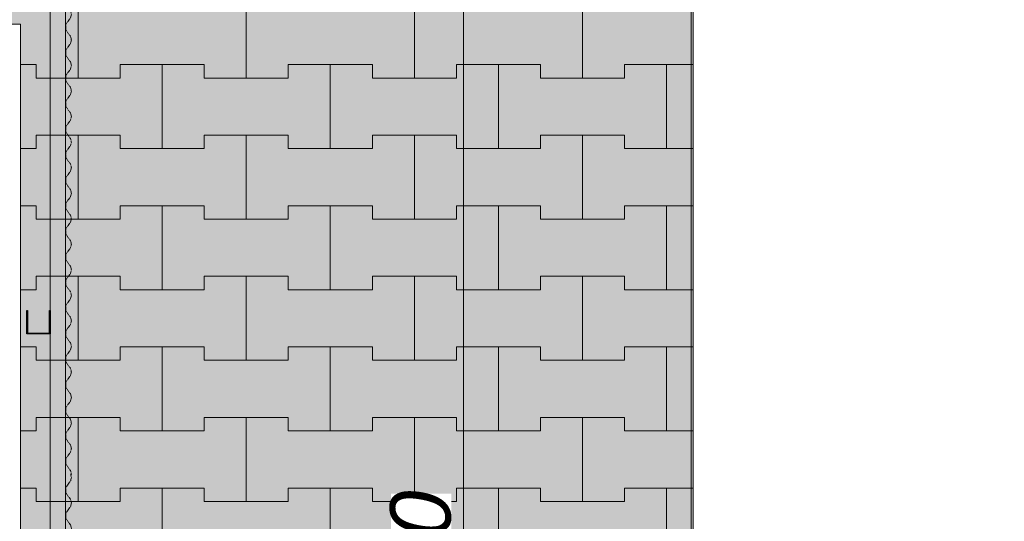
# Model space of a CAD drawing. Header units: centimetres. Extents: x -520 to 22173, y -1503 to 4054.
# Tile 58 of 82: x 9969 to 10261, y 2660 to 2809. Entities that reach past the tile are written whole.
import ezdxf

# ---------------------------------------------------------------- set-up
doc = ezdxf.new("R2010")
doc.units = ezdxf.units.CM
doc.header["$LTSCALE"] = 0.1
doc.header["$MEASUREMENT"] = 0
for name, pattern in [('11108-COL-C310_XMODEL$0$HIDDEN', [3.75, 2.5, -1.25]), ('Krawędzie ukryte', [270, 200, -70]), ('Wipeout_Contour', [1000, 0, -1000])]:
    doc.linetypes.add(name, pattern=pattern)
for name, color, linetype in [('0_Teren', 7, 'Continuous'), ('2_belki.K_IR', 7, 'Continuous'), ('2_słupy.K_IR', 7, 'Continuous'), ('2_ściana dekoracyjna.K_IR', 7, 'Continuous'), ('5_wymiary.K_IR', 7, 'Continuous')]:
    doc.layers.add(name, color=color, linetype=linetype)
doc.styles.add('GENERATED_STYLE_2', font='txt')
doc.dimstyles.new('GENERATED_STYLE__3', dxfattribs={"dimtxt": 18, "dimasz": 9.178744, "dimexe": 0.18, "dimexo": 2, "dimgap": 0.09, "dimtad": 1, "dimdec": 0, "dimzin": 0, "dimdsep": 46, "dimtxsty": 'GENERATED_STYLE_2', "dimblk": 'ARROWHEAD_2', "dimblk1": 'ARROWHEAD_2', "dimblk2": 'ARROWHEAD_2', "dimcen": 0.09, "dimclrd": 1, "dimclre": 1, "dimclrt": 1, "dimadec": 1, "dimazin": 0, "dimtfac": 1, "dimtdec": 4, "dimtmove": 0, "dimatfit": 3, "dimfxl": 1, "dimtolj": 1, "dimtzin": 0, "dimarcsym": 0})

# ---------------------------------------------------------------- blocks, each defined once
blk = doc.blocks.new('*X149', base_point=(8385.93, 775.43))
at = {"layer": '0_Teren', "color": 253, "linetype": 'Continuous', "lineweight": 0, "true_color": 0x9f9f9f}
for p, q in [((9985.93, 2791.43), (9985.93, 2816.43)), ((9985.93, 2816.43), (9985.93, 2791.43)), ((10035.93, 2791.43), (10035.93, 2816.43)), ((10035.93, 2816.43), (10035.93, 2791.43)), ((10085.93, 2791.43), (10085.93, 2816.43)), ((10085.93, 2816.43), (10085.93, 2791.43)), ((10135.93, 2791.43), (10135.93, 2816.43)), ((10135.93, 2816.43), (10135.93, 2791.43)), ((9968.8, 2795.43), (9973.43, 2795.43)), ((9968.8, 2795.43), (9973.43, 2795.43)), ((9973.43, 2795.43), (9973.43, 2791.43)), ((9973.43, 2791.43), (9973.43, 2795.43)), ((9998.43, 2791.43), (9998.43, 2795.43)), ((9998.43, 2795.43), (9998.43, 2791.43)), ((9998.43, 2795.43), (10010.93, 2795.43)), ((9998.43, 2795.43), (10023.43, 2795.43)), ((10010.93, 2795.43), (10023.43, 2795.43)), ((10010.93, 2770.43), (10010.93, 2795.43)), ((10010.93, 2795.43), (10010.93, 2770.43)), ((10023.43, 2795.43), (10023.43, 2791.43)), ((10023.43, 2791.43), (10023.43, 2795.43)), ((10048.43, 2791.43), (10048.43, 2795.43)), ((10048.43, 2795.43), (10048.43, 2791.43)), ((10048.43, 2795.43), (10060.93, 2795.43)), ((10048.43, 2795.43), (10073.43, 2795.43)), ((10060.93, 2795.43), (10073.43, 2795.43)), ((10060.93, 2770.43), (10060.93, 2795.43)), ((10060.93, 2795.43), (10060.93, 2770.43)), ((10073.43, 2795.43), (10073.43, 2791.43)), ((10073.43, 2791.43), (10073.43, 2795.43)), ((10098.43, 2791.43), (10098.43, 2795.43)), ((10098.43, 2795.43), (10098.43, 2791.43)), ((10098.43, 2795.43), (10110.93, 2795.43)), ((10098.43, 2795.43), (10123.43, 2795.43)), ((10110.93, 2795.43), (10123.43, 2795.43)), ((10110.93, 2770.43), (10110.93, 2795.43)), ((10110.93, 2795.43), (10110.93, 2770.43)), ((10123.43, 2795.43), (10123.43, 2791.43)), ((10123.43, 2791.43), (10123.43, 2795.43)), ((10148.43, 2791.43), (10148.43, 2795.43)), ((10148.43, 2795.43), (10148.43, 2791.43)), ((10148.43, 2795.43), (10160.93, 2795.43)), ((10148.43, 2795.43), (10168.8, 2795.43)), ((10160.93, 2795.43), (10168.8, 2795.43)), ((10160.93, 2770.43), (10160.93, 2795.43)), ((10160.93, 2795.43), (10160.93, 2770.43)), ((9973.43, 2791.43), (9985.93, 2791.43)), ((9973.43, 2791.43), (9998.43, 2791.43)), ((9985.93, 2791.43), (9998.43, 2791.43)), ((10023.43, 2791.43), (10035.93, 2791.43)), ((10023.43, 2791.43), (10048.43, 2791.43)), ((10035.93, 2791.43), (10048.43, 2791.43)), ((10073.43, 2791.43), (10085.93, 2791.43)), ((10073.43, 2791.43), (10098.43, 2791.43)), ((10085.93, 2791.43), (10098.43, 2791.43)), ((10123.43, 2791.43), (10135.93, 2791.43)), ((10123.43, 2791.43), (10148.43, 2791.43)), ((10135.93, 2791.43), (10148.43, 2791.43)), ((9973.43, 2770.43), (9973.43, 2774.43)), ((9973.43, 2774.43), (9973.43, 2770.43)), ((9973.43, 2774.43), (9985.93, 2774.43)), ((9973.43, 2774.43), (9998.43, 2774.43)), ((9985.93, 2774.43), (9998.43, 2774.43)), ((9985.93, 2749.43), (9985.93, 2774.43)), ((9985.93, 2774.43), (9985.93, 2749.43)), ((9998.43, 2774.43), (9998.43, 2770.43)), ((9998.43, 2770.43), (9998.43, 2774.43)), ((10023.43, 2770.43), (10023.43, 2774.43)), ((10023.43, 2774.43), (10023.43, 2770.43)), ((10023.43, 2774.43), (10035.93, 2774.43)), ((10023.43, 2774.43), (10048.43, 2774.43)), ((10035.93, 2774.43), (10048.43, 2774.43)), ((10035.93, 2749.43), (10035.93, 2774.43)), ((10035.93, 2774.43), (10035.93, 2749.43)), ((10048.43, 2774.43), (10048.43, 2770.43)), ((10048.43, 2770.43), (10048.43, 2774.43)), ((10073.43, 2770.43), (10073.43, 2774.43)), ((10073.43, 2774.43), (10073.43, 2770.43)), ((10073.43, 2774.43), (10085.93, 2774.43)), ((10073.43, 2774.43), (10098.43, 2774.43)), ((10085.93, 2774.43), (10098.43, 2774.43)), ((10085.93, 2749.43), (10085.93, 2774.43)), ((10085.93, 2774.43), (10085.93, 2749.43)), ((10098.43, 2774.43), (10098.43, 2770.43)), ((10098.43, 2770.43), (10098.43, 2774.43)), ((10123.43, 2770.43), (10123.43, 2774.43)), ((10123.43, 2774.43), (10123.43, 2770.43)), ((10123.43, 2774.43), (10135.93, 2774.43)), ((10123.43, 2774.43), (10148.43, 2774.43)), ((10135.93, 2774.43), (10148.43, 2774.43)), ((10135.93, 2749.43), (10135.93, 2774.43)), ((10135.93, 2774.43), (10135.93, 2749.43)), ((10148.43, 2774.43), (10148.43, 2770.43)), ((10148.43, 2770.43), (10148.43, 2774.43)), ((9968.8, 2770.43), (9973.43, 2770.43)), ((9968.8, 2770.43), (9973.43, 2770.43)), ((9998.43, 2770.43), (10010.93, 2770.43)), ((9998.43, 2770.43), (10023.43, 2770.43)), ((10010.93, 2770.43), (10023.43, 2770.43)), ((10048.43, 2770.43), (10060.93, 2770.43)), ((10048.43, 2770.43), (10073.43, 2770.43)), ((10060.93, 2770.43), (10073.43, 2770.43)), ((10098.43, 2770.43), (10110.93, 2770.43)), ((10098.43, 2770.43), (10123.43, 2770.43)), ((10110.93, 2770.43), (10123.43, 2770.43)), ((10148.43, 2770.43), (10160.93, 2770.43)), ((10148.43, 2770.43), (10168.8, 2770.43)), ((10160.93, 2770.43), (10168.8, 2770.43)), ((9968.8, 2753.43), (9973.43, 2753.43)), ((9968.8, 2753.43), (9973.43, 2753.43)), ((9973.43, 2753.43), (9973.43, 2749.43)), ((9973.43, 2749.43), (9973.43, 2753.43)), ((9998.43, 2749.43), (9998.43, 2753.43)), ((9998.43, 2753.43), (9998.43, 2749.43)), ((9998.43, 2753.43), (10010.93, 2753.43)), ((9998.43, 2753.43), (10023.43, 2753.43)), ((10010.93, 2753.43), (10023.43, 2753.43)), ((10010.93, 2728.43), (10010.93, 2753.43)), ((10010.93, 2753.43), (10010.93, 2728.43)), ((10023.43, 2753.43), (10023.43, 2749.43)), ((10023.43, 2749.43), (10023.43, 2753.43)), ((10048.43, 2749.43), (10048.43, 2753.43)), ((10048.43, 2753.43), (10048.43, 2749.43)), ((10048.43, 2753.43), (10060.93, 2753.43)), ((10048.43, 2753.43), (10073.43, 2753.43)), ((10060.93, 2753.43), (10073.43, 2753.43)), ((10060.93, 2728.43), (10060.93, 2753.43)), ((10060.93, 2753.43), (10060.93, 2728.43)), ((10073.43, 2753.43), (10073.43, 2749.43)), ((10073.43, 2749.43), (10073.43, 2753.43)), ((10098.43, 2749.43), (10098.43, 2753.43)), ((10098.43, 2753.43), (10098.43, 2749.43)), ((10098.43, 2753.43), (10110.93, 2753.43)), ((10098.43, 2753.43), (10123.43, 2753.43)), ((10110.93, 2753.43), (10123.43, 2753.43)), ((10110.93, 2728.43), (10110.93, 2753.43)), ((10110.93, 2753.43), (10110.93, 2728.43)), ((10123.43, 2753.43), (10123.43, 2749.43)), ((10123.43, 2749.43), (10123.43, 2753.43)), ((10148.43, 2749.43), (10148.43, 2753.43)), ((10148.43, 2753.43), (10148.43, 2749.43)), ((10148.43, 2753.43), (10160.93, 2753.43)), ((10148.43, 2753.43), (10168.8, 2753.43)), ((10160.93, 2753.43), (10168.8, 2753.43)), ((10160.93, 2728.43), (10160.93, 2753.43)), ((10160.93, 2753.43), (10160.93, 2728.43)), ((9973.43, 2749.43), (9985.93, 2749.43)), ((9973.43, 2749.43), (9998.43, 2749.43)), ((9985.93, 2749.43), (9998.43, 2749.43)), ((10023.43, 2749.43), (10035.93, 2749.43)), ((10023.43, 2749.43), (10048.43, 2749.43)), ((10035.93, 2749.43), (10048.43, 2749.43)), ((10073.43, 2749.43), (10085.93, 2749.43)), ((10073.43, 2749.43), (10098.43, 2749.43)), ((10085.93, 2749.43), (10098.43, 2749.43)), ((10123.43, 2749.43), (10135.93, 2749.43)), ((10123.43, 2749.43), (10148.43, 2749.43)), ((10135.93, 2749.43), (10148.43, 2749.43)), ((9973.43, 2728.43), (9973.43, 2732.43)), ((9973.43, 2732.43), (9973.43, 2728.43)), ((9973.43, 2732.43), (9985.93, 2732.43)), ((9973.43, 2732.43), (9998.43, 2732.43)), ((9985.93, 2732.43), (9998.43, 2732.43)), ((9985.93, 2707.43), (9985.93, 2732.43)), ((9985.93, 2732.43), (9985.93, 2707.43)), ((9998.43, 2732.43), (9998.43, 2728.43)), ((9998.43, 2728.43), (9998.43, 2732.43)), ((10023.43, 2728.43), (10023.43, 2732.43)), ((10023.43, 2732.43), (10023.43, 2728.43)), ((10023.43, 2732.43), (10035.93, 2732.43)), ((10023.43, 2732.43), (10048.43, 2732.43)), ((10035.93, 2732.43), (10048.43, 2732.43)), ((10035.93, 2707.43), (10035.93, 2732.43)), ((10035.93, 2732.43), (10035.93, 2707.43)), ((10048.43, 2732.43), (10048.43, 2728.43)), ((10048.43, 2728.43), (10048.43, 2732.43)), ((10073.43, 2728.43), (10073.43, 2732.43)), ((10073.43, 2732.43), (10073.43, 2728.43)), ((10073.43, 2732.43), (10085.93, 2732.43)), ((10073.43, 2732.43), (10098.43, 2732.43)), ((10085.93, 2732.43), (10098.43, 2732.43)), ((10085.93, 2707.43), (10085.93, 2732.43)), ((10085.93, 2732.43), (10085.93, 2707.43)), ((10098.43, 2732.43), (10098.43, 2728.43)), ((10098.43, 2728.43), (10098.43, 2732.43)), ((10123.43, 2728.43), (10123.43, 2732.43)), ((10123.43, 2732.43), (10123.43, 2728.43)), ((10123.43, 2732.43), (10135.93, 2732.43)), ((10123.43, 2732.43), (10148.43, 2732.43)), ((10135.93, 2732.43), (10148.43, 2732.43)), ((10135.93, 2707.43), (10135.93, 2732.43)), ((10135.93, 2732.43), (10135.93, 2707.43)), ((10148.43, 2732.43), (10148.43, 2728.43)), ((10148.43, 2728.43), (10148.43, 2732.43)), ((9968.8, 2728.43), (9973.43, 2728.43)), ((9968.8, 2728.43), (9973.43, 2728.43)), ((9998.43, 2728.43), (10010.93, 2728.43)), ((9998.43, 2728.43), (10023.43, 2728.43)), ((10010.93, 2728.43), (10023.43, 2728.43)), ((10048.43, 2728.43), (10060.93, 2728.43)), ((10048.43, 2728.43), (10073.43, 2728.43)), ((10060.93, 2728.43), (10073.43, 2728.43)), ((10098.43, 2728.43), (10110.93, 2728.43)), ((10098.43, 2728.43), (10123.43, 2728.43)), ((10110.93, 2728.43), (10123.43, 2728.43)), ((10148.43, 2728.43), (10160.93, 2728.43)), ((10148.43, 2728.43), (10168.8, 2728.43)), ((10160.93, 2728.43), (10168.8, 2728.43)), ((9968.8, 2711.43), (9973.43, 2711.43)), ((9968.8, 2711.43), (9973.43, 2711.43)), ((9973.43, 2711.43), (9973.43, 2707.43)), ((9973.43, 2707.43), (9973.43, 2711.43)), ((9998.43, 2707.43), (9998.43, 2711.43)), ((9998.43, 2711.43), (9998.43, 2707.43)), ((9998.43, 2711.43), (10010.93, 2711.43)), ((9998.43, 2711.43), (10023.43, 2711.43)), ((10010.93, 2711.43), (10023.43, 2711.43)), ((10010.93, 2686.43), (10010.93, 2711.43)), ((10010.93, 2711.43), (10010.93, 2686.43)), ((10023.43, 2711.43), (10023.43, 2707.43)), ((10023.43, 2707.43), (10023.43, 2711.43)), ((10048.43, 2707.43), (10048.43, 2711.43)), ((10048.43, 2711.43), (10048.43, 2707.43)), ((10048.43, 2711.43), (10060.93, 2711.43)), ((10048.43, 2711.43), (10073.43, 2711.43)), ((10060.93, 2711.43), (10073.43, 2711.43)), ((10060.93, 2686.43), (10060.93, 2711.43)), ((10060.93, 2711.43), (10060.93, 2686.43)), ((10073.43, 2711.43), (10073.43, 2707.43)), ((10073.43, 2707.43), (10073.43, 2711.43)), ((10098.43, 2707.43), (10098.43, 2711.43)), ((10098.43, 2711.43), (10098.43, 2707.43)), ((10098.43, 2711.43), (10110.93, 2711.43)), ((10098.43, 2711.43), (10123.43, 2711.43)), ((10110.93, 2711.43), (10123.43, 2711.43)), ((10110.93, 2686.43), (10110.93, 2711.43)), ((10110.93, 2711.43), (10110.93, 2686.43)), ((10123.43, 2711.43), (10123.43, 2707.43)), ((10123.43, 2707.43), (10123.43, 2711.43)), ((10148.43, 2707.43), (10148.43, 2711.43)), ((10148.43, 2711.43), (10148.43, 2707.43)), ((10148.43, 2711.43), (10160.93, 2711.43)), ((10148.43, 2711.43), (10168.8, 2711.43)), ((10160.93, 2711.43), (10168.8, 2711.43)), ((10160.93, 2686.43), (10160.93, 2711.43)), ((10160.93, 2711.43), (10160.93, 2686.43)), ((9973.43, 2707.43), (9985.93, 2707.43)), ((9973.43, 2707.43), (9998.43, 2707.43)), ((9985.93, 2707.43), (9998.43, 2707.43)), ((10023.43, 2707.43), (10035.93, 2707.43)), ((10023.43, 2707.43), (10048.43, 2707.43)), ((10035.93, 2707.43), (10048.43, 2707.43)), ((10073.43, 2707.43), (10085.93, 2707.43)), ((10073.43, 2707.43), (10098.43, 2707.43)), ((10085.93, 2707.43), (10098.43, 2707.43)), ((10123.43, 2707.43), (10135.93, 2707.43)), ((10123.43, 2707.43), (10148.43, 2707.43)), ((10135.93, 2707.43), (10148.43, 2707.43)), ((9973.43, 2686.43), (9973.43, 2690.43)), ((9973.43, 2690.43), (9973.43, 2686.43)), ((9973.43, 2690.43), (9985.93, 2690.43)), ((9973.43, 2690.43), (9998.43, 2690.43)), ((9985.93, 2690.43), (9998.43, 2690.43)), ((9985.93, 2665.43), (9985.93, 2690.43)), ((9985.93, 2690.43), (9985.93, 2665.43)), ((9998.43, 2690.43), (9998.43, 2686.43)), ((9998.43, 2686.43), (9998.43, 2690.43)), ((10023.43, 2686.43), (10023.43, 2690.43)), ((10023.43, 2690.43), (10023.43, 2686.43)), ((10023.43, 2690.43), (10035.93, 2690.43)), ((10023.43, 2690.43), (10048.43, 2690.43)), ((10035.93, 2690.43), (10048.43, 2690.43)), ((10035.93, 2665.43), (10035.93, 2690.43)), ((10035.93, 2690.43), (10035.93, 2665.43)), ((10048.43, 2690.43), (10048.43, 2686.43)), ((10048.43, 2686.43), (10048.43, 2690.43)), ((10073.43, 2686.43), (10073.43, 2690.43)), ((10073.43, 2690.43), (10073.43, 2686.43)), ((10073.43, 2690.43), (10085.93, 2690.43)), ((10073.43, 2690.43), (10098.43, 2690.43)), ((10085.93, 2690.43), (10098.43, 2690.43)), ((10085.93, 2665.43), (10085.93, 2690.43)), ((10085.93, 2690.43), (10085.93, 2665.43)), ((10098.43, 2690.43), (10098.43, 2686.43)), ((10098.43, 2686.43), (10098.43, 2690.43)), ((10123.43, 2686.43), (10123.43, 2690.43)), ((10123.43, 2690.43), (10123.43, 2686.43)), ((10123.43, 2690.43), (10135.93, 2690.43)), ((10123.43, 2690.43), (10148.43, 2690.43)), ((10135.93, 2690.43), (10148.43, 2690.43)), ((10135.93, 2665.43), (10135.93, 2690.43)), ((10135.93, 2690.43), (10135.93, 2665.43)), ((10148.43, 2690.43), (10148.43, 2686.43)), ((10148.43, 2686.43), (10148.43, 2690.43)), ((9968.8, 2686.43), (9973.43, 2686.43)), ((9968.8, 2686.43), (9973.43, 2686.43)), ((9998.43, 2686.43), (10010.93, 2686.43)), ((9998.43, 2686.43), (10023.43, 2686.43)), ((10010.93, 2686.43), (10023.43, 2686.43)), ((10048.43, 2686.43), (10060.93, 2686.43)), ((10048.43, 2686.43), (10073.43, 2686.43)), ((10060.93, 2686.43), (10073.43, 2686.43)), ((10098.43, 2686.43), (10110.93, 2686.43)), ((10098.43, 2686.43), (10123.43, 2686.43)), ((10110.93, 2686.43), (10123.43, 2686.43)), ((10148.43, 2686.43), (10160.93, 2686.43)), ((10148.43, 2686.43), (10168.8, 2686.43)), ((10160.93, 2686.43), (10168.8, 2686.43)), ((9968.8, 2669.43), (9973.43, 2669.43)), ((9968.8, 2669.43), (9973.43, 2669.43)), ((9973.43, 2669.43), (9973.43, 2665.43)), ((9973.43, 2665.43), (9973.43, 2669.43)), ((9998.43, 2665.43), (9998.43, 2669.43)), ((9998.43, 2669.43), (9998.43, 2665.43)), ((9998.43, 2669.43), (10010.93, 2669.43)), ((9998.43, 2669.43), (10023.43, 2669.43)), ((10010.93, 2669.43), (10023.43, 2669.43)), ((10010.93, 2644.43), (10010.93, 2669.43)), ((10010.93, 2669.43), (10010.93, 2644.43)), ((10023.43, 2669.43), (10023.43, 2665.43)), ((10023.43, 2665.43), (10023.43, 2669.43)), ((10048.43, 2665.43), (10048.43, 2669.43)), ((10048.43, 2669.43), (10048.43, 2665.43)), ((10048.43, 2669.43), (10060.93, 2669.43)), ((10048.43, 2669.43), (10073.43, 2669.43)), ((10060.93, 2669.43), (10073.43, 2669.43)), ((10060.93, 2644.43), (10060.93, 2669.43)), ((10060.93, 2669.43), (10060.93, 2644.43)), ((10073.43, 2669.43), (10073.43, 2665.43)), ((10073.43, 2665.43), (10073.43, 2669.43)), ((10098.43, 2665.43), (10098.43, 2669.43)), ((10098.43, 2669.43), (10098.43, 2665.43)), ((10098.43, 2669.43), (10110.93, 2669.43)), ((10098.43, 2669.43), (10123.43, 2669.43)), ((10110.93, 2669.43), (10123.43, 2669.43)), ((10110.93, 2644.43), (10110.93, 2669.43)), ((10110.93, 2669.43), (10110.93, 2644.43)), ((10123.43, 2669.43), (10123.43, 2665.43)), ((10123.43, 2665.43), (10123.43, 2669.43)), ((10148.43, 2665.43), (10148.43, 2669.43)), ((10148.43, 2669.43), (10148.43, 2665.43)), ((10148.43, 2669.43), (10160.93, 2669.43)), ((10148.43, 2669.43), (10168.8, 2669.43)), ((10160.93, 2669.43), (10168.8, 2669.43)), ((10160.93, 2644.43), (10160.93, 2669.43)), ((10160.93, 2669.43), (10160.93, 2644.43)), ((9973.43, 2665.43), (9985.93, 2665.43)), ((9973.43, 2665.43), (9998.43, 2665.43)), ((9985.93, 2665.43), (9998.43, 2665.43)), ((10023.43, 2665.43), (10035.93, 2665.43)), ((10023.43, 2665.43), (10048.43, 2665.43)), ((10035.93, 2665.43), (10048.43, 2665.43)), ((10073.43, 2665.43), (10085.93, 2665.43)), ((10073.43, 2665.43), (10098.43, 2665.43)), ((10085.93, 2665.43), (10098.43, 2665.43)), ((10123.43, 2665.43), (10135.93, 2665.43)), ((10123.43, 2665.43), (10148.43, 2665.43)), ((10135.93, 2665.43), (10148.43, 2665.43))]:
    blk.add_line(p, q, dxfattribs=at)
blk = doc.blocks.new('Strop_2_1', base_point=(9196.62, 3122.49))
at = {"layer": '0_Teren', "linetype": 'Continuous', "lineweight": 0, "true_color": 0xffffff}
blk.add_hatch(color=7, dxfattribs=at).paths.add_polyline_path([(9196.62, 3122.49), (9146.07, 3019.53), (9318.8, 2937.59), (9318.8, 2552.49), (9763.8, 2552.49), (9763.8, 2807.49), (9968.8, 2807.49), (9968.8, 2366.78), (10168.8, 2366.77), (10168.8, 2879.75), (9670.9, 3122.49)])
at = {"layer": '0_Teren', "color": 7, "linetype": 'Continuous', "lineweight": 9, "flags": 128}
blk.add_lwpolyline([(9196.62, 3122.49), (9670.9, 3122.49), (10168.8, 2879.75), (10168.8, 2366.77), (9968.8, 2366.78), (9968.8, 2807.49), (9763.8, 2807.49), (9763.8, 2552.49), (9318.8, 2552.49), (9318.8, 2937.59), (9146.07, 3019.53)], close=True, dxfattribs=at)
at = {"layer": '0_Teren', "color": 7, "linetype": 'Continuous', "lineweight": 9}
blk.add_blockref('*X149', (8385.93, 775.43), dxfattribs=at)
blk = doc.blocks.new('Strop_10_1', base_point=(10168.29, 2879.55))
at = {"layer": '0_Teren', "color": 252, "linetype": 'Continuous', "lineweight": 9, "flags": 128}
blk.add_lwpolyline([(10168.29, 2879.55), (10824.86, 2559.45), (11701.29, 2561), (13867.61, 2577.16), (14530.03, 2582.1), (14530.03, 2367.04), (10209.86, 2367.04), (10168.29, 2367.04)], close=True, dxfattribs=at)
blk = doc.blocks.new('Słup_50_1', base_point=(9977.62, 2718.75))
at = {"color": 254, "linetype": 'Wipeout_Contour', "lineweight": 0, "ltscale": 82704.342043}
blk.add_wipeout([(9970.62, 2722.29), (9970.62, 2715.29), (9977.62, 2715.29), (9977.62, 2722.29), (9977.42, 2722.29), (9977.42, 2715.49), (9970.82, 2715.49), (9970.82, 2722.29)], dxfattribs=at).dxf.layer = '2_słupy.K_IR'
at = {"layer": '2_słupy.K_IR', "linetype": 'Continuous', "lineweight": 0, "true_color": 0x000000}
h = blk.add_hatch(dxfattribs=at)
h.set_pattern_fill('Stal_0001', color=18, style=0, pattern_type=2)
h.set_pattern_definition([(45, (8385.933, 775.433), (-15.9099, 15.9099), []), (45, (8380.63, 780.737), (-15.9099, 15.9099), [])])
h.paths.add_polyline_path([(9970.62, 2722.29), (9970.62, 2715.29), (9977.62, 2715.29), (9977.62, 2722.29), (9977.42, 2722.29), (9977.42, 2715.49), (9970.82, 2715.49), (9970.82, 2722.29)])
at = {"layer": '2_słupy.K_IR', "color": 7, "linetype": 'Continuous', "lineweight": 30, "flags": 128}
blk.add_lwpolyline([(9970.62, 2722.29), (9970.82, 2722.29), (9970.82, 2715.49), (9977.42, 2715.49), (9977.42, 2722.29), (9977.62, 2722.29), (9977.62, 2715.29), (9970.62, 2715.29)], close=True, dxfattribs=at)
blk = doc.blocks.new('Arkusz blachy profilowanej 22_5')
at = {"layer": '2_ściana dekoracyjna.K_IR', "color": 251, "linetype": '11108-COL-C310_XMODEL$0$HIDDEN', "lineweight": 0, "true_color": 0x5f5f5f}
for p, q in [((-0.9, 264.75), (-1.69, 263.56)), ((-1.69, 263.56), (-1.69, 262.14)), ((-0.65, 265.07), (-0.9, 264.75)), ((-1.69, 262.14), (-0.9, 260.95)), ((-0.9, 260.95), (-0.24, 260.1)), ((-0.24, 258), (-0.9, 257.15)), ((-0.24, 260.1), (0, 259.05)), ((0, 259.05), (-0.24, 258)), ((-0.9, 257.15), (-1.69, 255.96)), ((-1.69, 255.96), (-1.69, 254.54)), ((-1.69, 254.54), (-0.9, 253.35)), ((-0.9, 253.35), (-0.24, 252.5)), ((-0.24, 252.5), (0, 251.45)), ((-0.9, 249.55), (-1.69, 248.36)), ((-0.24, 250.4), (-0.9, 249.55)), ((0, 251.45), (-0.24, 250.4)), ((-1.69, 248.36), (-1.69, 246.94)), ((-1.69, 246.94), (-0.9, 245.75)), ((-0.9, 245.75), (-0.24, 244.9)), ((-0.24, 244.9), (0, 243.85)), ((0, 243.85), (-0.24, 242.8)), ((-0.9, 241.95), (-1.69, 240.76)), ((-1.69, 240.76), (-1.69, 239.34)), ((-0.24, 242.8), (-0.9, 241.95)), ((-1.69, 239.34), (-0.9, 238.15)), ((-0.9, 238.15), (-0.24, 237.3)), ((-0.24, 237.3), (0, 236.25)), ((-0.9, 234.35), (-1.69, 233.16)), ((-0.24, 235.2), (-0.9, 234.35)), ((0, 236.25), (-0.24, 235.2)), ((-1.69, 233.16), (-1.69, 231.74)), ((-1.69, 231.74), (-0.9, 230.55)), ((-0.9, 230.55), (-0.24, 229.7)), ((-0.24, 229.7), (0, 228.65)), ((0, 228.65), (-0.24, 227.6)), ((-0.9, 226.75), (-1.69, 225.56)), ((-1.69, 225.56), (-1.69, 224.14)), ((-0.24, 227.6), (-0.9, 226.75)), ((-1.69, 224.14), (-0.9, 222.95)), ((-0.9, 222.95), (-0.24, 222.1)), ((-0.24, 220), (-0.9, 219.15)), ((-0.24, 222.1), (0, 221.05)), ((0, 221.05), (-0.24, 220)), ((-0.9, 219.15), (-1.69, 217.96)), ((-1.69, 217.96), (-1.69, 216.54)), ((-1.69, 216.54), (-0.9, 215.35)), ((-0.9, 215.35), (-0.24, 214.5)), ((-0.24, 214.5), (0, 213.45)), ((-0.9, 211.55), (-1.69, 210.36)), ((-0.24, 212.4), (-0.9, 211.55)), ((0, 213.45), (-0.24, 212.4)), ((-1.69, 210.36), (-1.69, 208.94)), ((-1.69, 208.94), (-0.9, 207.75)), ((-0.9, 207.75), (-0.24, 206.9)), ((-0.24, 206.9), (0, 205.85)), ((0, 205.85), (-0.24, 204.8)), ((-0.9, 203.95), (-1.69, 202.76)), ((-1.69, 202.76), (-1.69, 201.34)), ((-0.24, 204.8), (-0.9, 203.95)), ((-1.69, 201.34), (-0.9, 200.15)), ((-0.9, 200.15), (-0.24, 199.3)), ((-0.24, 199.3), (0, 198.25)), ((-0.9, 196.35), (-1.69, 195.16)), ((-0.24, 197.2), (-0.9, 196.35)), ((0, 198.25), (-0.24, 197.2)), ((-1.69, 195.16), (-1.69, 193.74)), ((-1.69, 193.74), (-0.9, 192.55)), ((-0.9, 192.55), (-0.24, 191.7)), ((-0.24, 191.7), (0, 190.65)), ((0, 190.65), (-0.24, 189.6)), ((-0.9, 188.75), (-1.69, 187.56)), ((-1.69, 187.56), (-1.69, 186.14)), ((-0.24, 189.6), (-0.9, 188.75)), ((-1.69, 186.14), (-0.9, 184.95)), ((-0.9, 184.95), (-0.24, 184.1)), ((-0.24, 182), (-0.9, 181.15)), ((-0.24, 184.1), (0, 183.05)), ((0, 183.05), (-0.24, 182)), ((-0.9, 181.15), (-1.69, 179.96)), ((-1.69, 179.96), (-1.69, 178.54)), ((-1.69, 178.54), (-0.9, 177.35)), ((-0.9, 177.35), (-0.24, 176.5)), ((-0.24, 176.5), (0, 175.45)), ((-0.9, 173.55), (-1.69, 172.36)), ((-0.24, 174.4), (-0.9, 173.55)), ((0, 175.45), (-0.24, 174.4)), ((-1.69, 172.36), (-1.69, 170.94)), ((-1.69, 170.94), (-0.9, 169.75)), ((-0.9, 169.75), (-0.24, 168.9)), ((-0.24, 168.9), (0, 167.85)), ((0, 167.85), (-0.24, 166.8)), ((-0.9, 165.95), (-1.69, 164.76)), ((-1.69, 164.76), (-1.69, 163.34)), ((-0.24, 166.8), (-0.9, 165.95)), ((-1.69, 163.34), (-0.9, 162.15)), ((-0.9, 162.15), (-0.24, 161.3)), ((-0.24, 161.3), (0, 160.25)), ((-0.9, 158.35), (-1.69, 157.16)), ((-0.24, 159.2), (-0.9, 158.35)), ((0, 160.25), (-0.24, 159.2)), ((-1.69, 157.16), (-1.69, 155.74)), ((-1.69, 155.74), (-0.9, 154.55)), ((-0.9, 154.55), (-0.24, 153.7)), ((-0.24, 153.7), (0, 152.65)), ((0, 152.65), (-0.24, 151.6)), ((-0.9, 150.75), (-1.69, 149.56)), ((-1.69, 149.56), (-1.69, 148.14)), ((-0.24, 151.6), (-0.9, 150.75)), ((-1.69, 148.14), (-0.9, 146.95)), ((-0.9, 146.95), (-0.24, 146.1)), ((-0.24, 144), (-0.9, 143.15)), ((-0.24, 146.1), (0, 145.05)), ((0, 145.05), (-0.24, 144)), ((-0.9, 143.15), (-1.69, 141.96)), ((-1.69, 141.96), (-1.69, 140.54)), ((-1.69, 140.54), (-0.9, 139.35)), ((-0.9, 139.35), (-0.24, 138.5)), ((-0.24, 138.5), (0, 137.45)), ((-0.9, 135.55), (-1.69, 134.36)), ((-0.24, 136.4), (-0.9, 135.55)), ((0, 137.45), (-0.24, 136.4)), ((-1.69, 134.36), (-1.69, 132.94)), ((-1.69, 132.94), (-0.9, 131.75)), ((-0.9, 131.75), (-0.24, 130.9)), ((-0.24, 130.9), (0, 129.85)), ((0, 129.85), (-0.24, 128.8)), ((-0.9, 127.95), (-1.69, 126.76)), ((-1.69, 126.76), (-1.69, 125.34)), ((-0.24, 128.8), (-0.9, 127.95)), ((-1.69, 125.34), (-0.9, 124.15)), ((-0.9, 124.15), (-0.24, 123.3)), ((-0.24, 123.3), (0, 122.25)), ((-0.9, 120.35), (-1.69, 119.16)), ((-0.24, 121.2), (-0.9, 120.35)), ((0, 122.25), (-0.24, 121.2)), ((-1.69, 119.16), (-1.69, 117.74)), ((-1.69, 117.74), (-0.9, 116.55)), ((-0.9, 116.55), (-0.24, 115.7)), ((-0.24, 115.7), (0, 114.65)), ((0, 114.65), (-0.24, 113.6)), ((-0.9, 112.75), (-1.69, 111.56)), ((-1.69, 111.56), (-1.69, 110.14)), ((-0.24, 113.6), (-0.9, 112.75)), ((-1.69, 110.14), (-0.9, 108.95)), ((-0.9, 108.95), (-0.24, 108.1)), ((-0.24, 106), (-0.9, 105.15)), ((-0.24, 108.1), (0, 107.05)), ((0, 107.05), (-0.24, 106)), ((-0.9, 105.15), (-1.69, 103.96)), ((-1.69, 103.96), (-1.69, 102.54)), ((-1.69, 102.54), (-0.9, 101.35)), ((-0.9, 101.35), (-0.24, 100.5)), ((-0.24, 100.5), (0, 99.45)), ((-0.9, 97.55), (-1.69, 96.36)), ((-0.24, 98.4), (-0.9, 97.55)), ((0, 99.45), (-0.24, 98.4)), ((-1.69, 96.36), (-1.69, 94.94)), ((-1.69, 94.94), (-0.9, 93.75)), ((-0.9, 93.75), (-0.24, 92.9)), ((-0.24, 90.8), (-0.9, 89.95)), ((-0.24, 92.9), (0, 91.85)), ((0, 91.85), (-0.24, 90.8)), ((-0.9, 89.95), (-1.69, 88.76)), ((-1.69, 88.76), (-1.69, 87.34)), ((-1.69, 87.34), (-0.9, 86.15)), ((-0.9, 86.15), (-0.24, 85.3)), ((-0.24, 85.3), (0, 84.25)), ((-0.9, 82.35), (-1.69, 81.16)), ((-0.24, 83.2), (-0.9, 82.35)), ((0, 84.25), (-0.24, 83.2)), ((-1.69, 81.16), (-1.69, 79.74)), ((-1.69, 79.74), (-0.9, 78.55)), ((-0.9, 78.55), (-0.24, 77.7)), ((-0.24, 77.7), (0, 76.65)), ((0, 76.65), (-0.24, 75.6)), ((-0.9, 74.75), (-1.69, 73.56)), ((-1.69, 73.56), (-1.69, 72.14)), ((-0.24, 75.6), (-0.9, 74.75)), ((-1.69, 72.14), (-0.9, 70.95)), ((-0.9, 70.95), (-0.24, 70.1)), ((-0.24, 68), (-0.9, 67.15)), ((-0.24, 70.1), (0, 69.05)), ((0, 69.05), (-0.24, 68)), ((-0.9, 67.15), (-1.69, 65.96)), ((-1.69, 65.96), (-1.69, 64.54)), ((-1.69, 64.54), (-0.9, 63.35)), ((-0.9, 63.35), (-0.24, 62.5)), ((-0.24, 62.5), (0, 61.45)), ((-0.9, 59.55), (-1.69, 58.36)), ((-0.24, 60.4), (-0.9, 59.55)), ((0, 61.45), (-0.24, 60.4)), ((-1.69, 58.36), (-1.69, 56.94)), ((-1.69, 56.94), (-0.9, 55.75)), ((-0.9, 55.75), (-0.24, 54.9)), ((-0.24, 52.8), (-0.9, 51.95)), ((-0.24, 54.9), (0, 53.85)), ((0, 53.85), (-0.24, 52.8)), ((-0.9, 51.95), (-1.69, 50.76)), ((-1.69, 50.76), (-1.69, 49.34)), ((-1.69, 49.34), (-0.9, 48.15)), ((-0.9, 48.15), (-0.24, 47.3)), ((-0.24, 47.3), (0, 46.25)), ((-0.9, 44.35), (-1.69, 43.16)), ((-0.24, 45.2), (-0.9, 44.35)), ((0, 46.25), (-0.24, 45.2)), ((-1.69, 43.16), (-1.69, 41.74)), ((-1.69, 41.74), (-0.9, 40.55)), ((-0.9, 40.55), (-0.24, 39.7)), ((-0.24, 39.7), (0, 38.65)), ((0, 38.65), (-0.24, 37.6)), ((-0.9, 36.75), (-1.69, 35.56)), ((-1.69, 35.56), (-1.69, 34.14)), ((-0.24, 37.6), (-0.9, 36.75)), ((-1.69, 34.14), (-0.9, 32.95)), ((-0.9, 32.95), (-0.24, 32.1)), ((-0.24, 30), (-0.9, 29.15)), ((-0.24, 32.1), (0, 31.05)), ((0, 31.05), (-0.24, 30)), ((-0.9, 29.15), (-1.69, 27.96)), ((-1.69, 27.96), (-1.69, 26.54)), ((-1.69, 26.54), (-0.9, 25.35)), ((-0.9, 25.35), (-0.24, 24.5)), ((-0.24, 24.5), (0, 23.45)), ((0, 23.45), (-0.24, 22.4)), ((-0.9, 21.55), (-1.69, 20.36)), ((-0.24, 22.4), (-0.9, 21.55)), ((-1.69, 20.36), (-1.69, 18.94)), ((-1.69, 18.94), (-0.9, 17.75)), ((-0.9, 17.75), (-0.24, 16.9)), ((-0.24, 14.8), (-0.9, 13.95)), ((-0.24, 16.9), (0, 15.85)), ((0, 15.85), (-0.24, 14.8)), ((-0.9, 13.95), (-1.69, 12.76)), ((-1.69, 12.76), (-1.69, 11.34)), ((-1.69, 11.34), (-0.9, 10.15)), ((-0.9, 10.15), (-0.24, 9.3)), ((-0.24, 9.3), (0, 8.25)), ((-0.9, 6.35), (-1.69, 5.16)), ((-0.24, 7.2), (-0.9, 6.35)), ((0, 8.25), (-0.24, 7.2)), ((-1.69, 5.16), (-1.69, 3.74)), ((-1.69, 3.74), (-0.9, 2.55)), ((-0.9, 2.55), (-0.24, 1.7)), ((-0.24, 1.7), (0, 0.65)), ((0, 0.65), (-0.15, 0))]:
    blk.add_line(p, q, dxfattribs=at)
blk = doc.blocks.new('Arkusz blachy profilowanej 22_6')
at = {"layer": '2_ściana dekoracyjna.K_IR', "color": 251, "linetype": '11108-COL-C310_XMODEL$0$HIDDEN', "lineweight": 0, "true_color": 0x5f5f5f}
for p, q in [((0, 114.75), (-0.24, 113.7)), ((-0.21, 115.7), (0, 114.75)), ((-0.9, 112.85), (-1.69, 111.66)), ((-1.69, 111.66), (-1.69, 110.23)), ((-0.24, 113.7), (-0.9, 112.85)), ((-1.69, 110.23), (-0.9, 109.05)), ((-0.9, 109.05), (-0.24, 108.2)), ((-0.24, 106.1), (-0.9, 105.25)), ((-0.24, 108.2), (0, 107.15)), ((0, 107.15), (-0.24, 106.1)), ((-0.9, 105.25), (-1.69, 104.06)), ((-1.69, 104.06), (-1.69, 102.63)), ((-1.69, 102.63), (-0.9, 101.45)), ((-0.9, 101.45), (-0.24, 100.6)), ((-0.24, 100.6), (0, 99.55)), ((-0.9, 97.65), (-1.69, 96.46)), ((-0.24, 98.5), (-0.9, 97.65)), ((0, 99.55), (-0.24, 98.5)), ((-1.69, 96.46), (-1.69, 95.03)), ((-1.69, 95.03), (-0.9, 93.85)), ((-0.9, 93.85), (-0.24, 93)), ((-0.24, 90.9), (-0.9, 90.05)), ((-0.24, 93), (0, 91.95)), ((0, 91.95), (-0.24, 90.9)), ((-0.9, 90.05), (-1.69, 88.86)), ((-1.69, 88.86), (-1.69, 87.43)), ((-1.69, 87.43), (-0.9, 86.25)), ((-0.9, 86.25), (-0.24, 85.4)), ((-0.24, 85.4), (0, 84.35)), ((-0.9, 82.45), (-1.69, 81.26)), ((-0.24, 83.3), (-0.9, 82.45)), ((0, 84.35), (-0.24, 83.3)), ((-1.69, 81.26), (-1.69, 79.83)), ((-1.69, 79.83), (-0.9, 78.65)), ((-0.9, 78.65), (-0.24, 77.8)), ((-0.24, 77.8), (0, 76.75)), ((0, 76.75), (-0.24, 75.7)), ((-0.9, 74.85), (-1.69, 73.66)), ((-1.69, 73.66), (-1.69, 72.23)), ((-0.24, 75.7), (-0.9, 74.85)), ((-1.69, 72.23), (-0.9, 71.05)), ((-0.9, 71.05), (-0.24, 70.2)), ((-0.24, 68.1), (-0.9, 67.25)), ((-0.24, 70.2), (0, 69.15)), ((0, 69.15), (-0.24, 68.1)), ((-0.9, 67.25), (-1.69, 66.06)), ((-1.69, 66.06), (-1.69, 64.63)), ((-1.69, 64.63), (-0.9, 63.45)), ((-0.9, 63.45), (-0.24, 62.6)), ((-0.24, 62.6), (0, 61.55)), ((0, 61.55), (-0.24, 60.5)), ((-0.9, 59.65), (-1.69, 58.46)), ((-0.24, 60.5), (-0.9, 59.65)), ((-1.69, 58.46), (-1.69, 57.03)), ((-1.69, 57.03), (-0.9, 55.85)), ((-0.9, 55.85), (-0.24, 55)), ((-0.24, 52.9), (-0.9, 52.05)), ((-0.24, 55), (0, 53.95)), ((0, 53.95), (-0.24, 52.9)), ((-0.9, 52.05), (-1.69, 50.86)), ((-1.69, 50.86), (-1.69, 49.43)), ((-1.69, 49.43), (-0.9, 48.25)), ((-0.9, 48.25), (-0.24, 47.4)), ((-0.24, 47.4), (0, 46.35)), ((-0.9, 44.45), (-1.69, 43.26)), ((-0.24, 45.3), (-0.9, 44.45)), ((0, 46.35), (-0.24, 45.3)), ((-1.69, 43.26), (-1.69, 41.83)), ((-1.69, 41.83), (-0.9, 40.65)), ((-0.9, 40.65), (-0.24, 39.8)), ((-0.24, 39.8), (0, 38.75)), ((0, 38.75), (-0.24, 37.7)), ((-0.9, 36.85), (-1.69, 35.66)), ((-1.69, 35.66), (-1.69, 34.23)), ((-0.24, 37.7), (-0.9, 36.85)), ((-1.69, 34.23), (-0.9, 33.05)), ((-0.9, 33.05), (-0.24, 32.2)), ((-0.24, 30.1), (-0.9, 29.25)), ((-0.24, 32.2), (0, 31.15)), ((0, 31.15), (-0.24, 30.1)), ((-0.9, 29.25), (-1.69, 28.06)), ((-1.69, 28.06), (-1.69, 26.63)), ((-1.69, 26.63), (-0.9, 25.45)), ((-0.9, 25.45), (-0.24, 24.6)), ((-0.24, 24.6), (0, 23.55)), ((0, 23.55), (-0.24, 22.5)), ((-0.9, 21.65), (-1.69, 20.46)), ((-0.24, 22.5), (-0.9, 21.65)), ((-1.69, 20.46), (-1.69, 19.03)), ((-1.69, 19.03), (-0.9, 17.85)), ((-0.9, 17.85), (-0.24, 17)), ((-0.24, 14.9), (-0.9, 14.05)), ((-0.24, 17), (0, 15.95)), ((0, 15.95), (-0.24, 14.9)), ((-0.9, 14.05), (-1.69, 12.86)), ((-1.69, 12.86), (-1.69, 11.43)), ((-1.69, 11.43), (-0.9, 10.25)), ((-0.9, 10.25), (-0.24, 9.4)), ((-0.24, 9.4), (0, 8.35)), ((-0.9, 6.45), (-1.69, 5.26)), ((-0.24, 7.3), (-0.9, 6.45)), ((0, 8.35), (-0.24, 7.3)), ((-1.69, 5.26), (-1.69, 3.83)), ((-1.69, 3.83), (-0.9, 2.65)), ((-0.9, 2.65), (-0.24, 1.8)), ((-0.24, 1.8), (0, 0.75)), ((0, 0.75), (-0.17, 0))]:
    blk.add_line(p, q, dxfattribs=at)
blk = doc.blocks.new('Belka_20_1', base_point=(9977.62, 2930.59))
at = {"layer": '2_belki.K_IR', "color": 7, "linetype": 'Krawędzie ukryte', "lineweight": 0}
for p, q in [((9977.62, 2930.59), (9977.62, 2522.29)), ((9982.12, 2930.59), (9982.12, 2522.29))]:
    blk.add_line(p, q, dxfattribs=at)
blk = doc.blocks.new('Belka_22_1', base_point=(9977.62, 2930.59))
at = {"layer": '2_belki.K_IR', "color": 7, "linetype": 'Continuous', "lineweight": 0}
for p, q in [((9977.62, 2930.59), (9977.62, 2522.29)), ((9982.12, 2930.59), (9982.12, 2522.29))]:
    blk.add_line(p, q, dxfattribs=at)
blk = doc.blocks.new('Belka_26_1', base_point=(9977.64, 2930.59))
at = {"layer": '2_belki.K_IR', "color": 7, "linetype": 'Continuous', "lineweight": 0}
for p, q in [((9977.64, 2930.59), (9977.64, 2522.29)), ((9982.14, 2930.59), (9982.14, 2522.29))]:
    blk.add_line(p, q, dxfattribs=at)
blk = doc.blocks.new('*D264', base_point=(8385.93, 775.43))
at = {"layer": '5_wymiary.K_IR', "color": 1, "linetype": 'Continuous', "lineweight": 0}
for p, q in [((10106.59, 2918.8), (10094.52, 2925.77)), ((10100.56, 2922.29), (10100.56, 2928.19)), ((10109.61, 2922.29), (10091.5, 2922.29)), ((10100.56, 2372.22), (10100.56, 2922.29)), ((10094.52, 2375.71), (10106.59, 2368.73)), ((10109.61, 2372.22), (10091.5, 2372.22)), ((10100.56, 2366.31), (10100.56, 2372.22))]:
    blk.add_line(p, q, dxfattribs=at)
at = {"color": 254, "linetype": 'Wipeout_Contour', "lineweight": 0, "ltscale": 41718.138593}
blk.add_wipeout([(10096.96, 2626.76), (10096.96, 2667.74), (10078.96, 2667.74), (10078.96, 2626.76)], dxfattribs=at).dxf.layer = '5_wymiary.K_IR'
at = {"layer": '5_wymiary.K_IR', "color": 1, "lineweight": 0, "insert": (10096.96, 2626.76), "char_height": 18, "attachment_point": 7, "rotation": 90, "style": 'GENERATED_STYLE_2'}
blk.add_mtext('\\A1;{\\pql;\\fArial|b0|i1|c238|p38;550}', dxfattribs=at)
blk = doc.blocks.new('ARROWHEAD_2')
at = {"color": 0, "linetype": 'Continuous', "lineweight": 0}
for p, q in [((-0.378, -0.655), (0.378, 0.655)), ((0, 0), (-1, 0))]:
    blk.add_line(p, q, dxfattribs=at)

msp = doc.modelspace()

# ---------------------------------------------------------------- block references
at = {"layer": '0_Teren', "color": 7, "linetype": 'Continuous', "lineweight": 9}
msp.add_blockref('Strop_2_1', (9196.62, 3122.49), dxfattribs=at)
at = {"layer": '0_Teren', "color": 252, "linetype": 'Continuous', "lineweight": 0}
msp.add_blockref('Strop_10_1', (10168.29, 2879.55), dxfattribs=at)
at = {"layer": '2_ściana dekoracyjna.K_IR', "color": 251, "linetype": '11108-COL-C310_XMODEL$0$HIDDEN', "lineweight": 0, "true_color": 0x5f5f5f, "zscale": 100}
for name, p in [('Arkusz blachy profilowanej 22_5', (9983.92, 2672.91)), ('Arkusz blachy profilowanej 22_6', (9983.93, 2557.83))]:
    msp.add_blockref(name, p, dxfattribs=at)

# ---------------------------------------------------------------- next in the draw order: block references
at = {"layer": '2_słupy.K_IR', "color": 7, "lineweight": 0}
msp.add_blockref('Słup_50_1', (9977.62, 2718.75), dxfattribs=at)

# ---------------------------------------------------------------- next in the draw order: block references
at = {"layer": '2_belki.K_IR', "color": 7, "lineweight": 0}
for name, p in [('Belka_20_1', (9977.62, 2930.59)), ('Belka_22_1', (9977.62, 2930.59)), ('Belka_26_1', (9977.64, 2930.59))]:
    msp.add_blockref(name, p, dxfattribs=at)

# ---------------------------------------------------------------- next in the draw order: dimensions: what is measured, and where the dimension line sits
at = {"layer": '5_wymiary.K_IR', "color": 1, "linetype": 'Continuous', "lineweight": 0}
dim = msp.add_linear_dim(base=(10100.56, 2922.29), p1=(9968.29, 2372.22), p2=(9968.29, 2922.29), angle=90, dimstyle='GENERATED_STYLE__3', dxfattribs=at)
dim.commit()
dim.dimension.update_dxf_attribs({"geometry": '*D264', "text_midpoint": (10087.96, 2647.35), "dimtype": 160, "text_rotation": 90})

doc.saveas('drawing.dxf')
